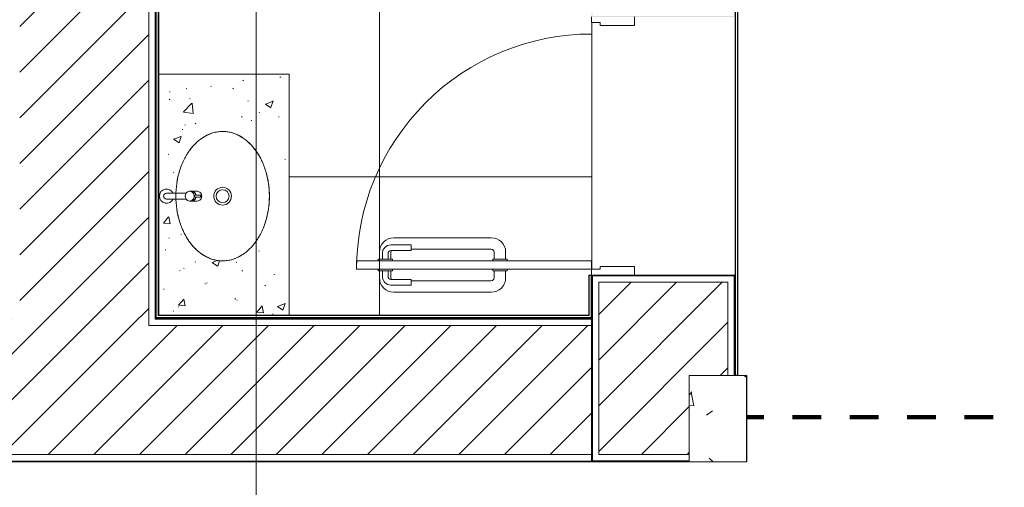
# Model space of a CAD drawing. Header units: metres. Extents: x 3 to 42.2, y -72.9 to -48.7.
# Tile 25 of 189: x 32.7 to 36.1, y -68.5 to -66.9. Entities that reach past the tile are written whole.
import ezdxf

# ---------------------------------------------------------------- set-up
doc = ezdxf.new("R2010")
doc.units = ezdxf.units.M
doc.linetypes.add('Traço', pattern=[0.006, 0.003, -0.003])
doc.linetypes.add('Traço_2_', pattern=[0.006, 0.003, -0.003])
doc.layers.add('A-AREA', color=4, linetype='Traço', lineweight=100, true_color=0x00ffff)
for name, color, linetype, lineweight in [('A-COLS', 7, 'Continuous', 18), ('A-DOOR', 7, 'Continuous', 18), ('A-FLOR', 7, 'Continuous', 18), ('A-FLOR-PATT', 7, 'Continuous', 18), ('A-WALL', 7, 'Continuous', 18), ('A-WALL-PATT', 7, 'Continuous', 18), ('G-ANNO-SYMB', 7, 'Continuous', 9), ('P-SANR-FIXT', 7, 'Continuous', 18), ('Q-CASE', 7, 'Continuous', 18), ('S-COLS', 7, 'Continuous', 18)]:
    doc.layers.add(name, color=color, linetype=linetype, lineweight=lineweight)
pattern_1 = [(50, (21.555, -62.929), (0.546555, -0.047815), [0.05715, -0.62865]), (355, (21.555, -62.929), (-0.105728, 0.573166), [0.04572, -0.50292]), (100.451, (21.601, -62.933), (0.440828, 0.525349), [0.04857, -0.53427]), (46.184, (21.555, -62.776), (0.813237, -0.12613), [0.08573, -0.94298]), (96.636, (21.623, -62.787), (0.71221, 0.742287), [0.07286, -0.80141]), (351.184, (21.555, -62.776), (0.712217, 0.742274), [0.06858, -0.75438]), (21, (21.631, -62.814), (0.454846, -0.306795), [0.05715, -0.62865]), (326, (21.631, -62.814), (0.185405, 0.55256), [0.04572, -0.50292]), (71.451, (21.669, -62.84), (0.64025, 0.245763), [0.04857, -0.53427]), (37.5, (21.555, -62.929), (0.009261, 0.2536672), [0.02515, -0.47168, 0.02515, -0.48539, -0.50482]), (37.5, (21.555, -62.929), (0.009261, 0.2536672), [-1.007, 0.02515, -0.47968]), (7.5, (21.555, -62.929), (0.200456, 0.300546), [0.02515, -0.26594, 0.02515, -0.46025, -0.1924]), (7.5, (21.555, -62.929), (0.200456, 0.300546), [-0.77648, 0.02515, -0.16726]), (327.5, (21.385, -62.929), (0.4067682, -0.0171882), [0.02515, -0.16535, 0.02515, -0.56921, -0.78867]), (327.5, (21.385, -62.929), (0.4067682, -0.0171882), [-0.78486, 0.02515, -0.76352]), (317.5, (21.309, -62.929), (0.444383, 0.0762794), [0.02515, -0.2225, 0.02515, -0.36957, -0.56007]), (317.5, (21.309, -62.929), (0.444383, 0.0762794), [-0.64237, 0.02515, -0.53492])]
pattern_2 = [(45, (21.555, -62.929), (-0.0795495, 0.0795495), [])]
pattern_3 = [(45, (21.555, -62.929), (-0.0795495, 0.0795495), []), (135, (21.555, -62.929), (-0.0795495, -0.0795495), [])]

# ---------------------------------------------------------------- blocks, each defined once
blk = doc.blocks.new('Concreto-Retangular-Coluna - 20 X 30-V44-1PAV')
at = {"layer": 'S-COLS', "true_color": 0xaaaaaa}
h = blk.add_hatch(dxfattribs=at)
h.set_pattern_fill('FP_23', color=253, style=0, pattern_type=2)
h.set_pattern_definition([(230, (13.552, -5.364), (-0.546555, 0.047815), [0.05715, -0.62865]), (175, (13.552, -5.364), (0.105728, -0.573166), [0.04572, -0.50292]), (280.451, (13.507, -5.36), (-0.440828, -0.52535), [0.04857, -0.53427]), (226.184, (13.552, -5.516), (-0.813237, 0.12613), [0.08572, -0.94297]), (276.636, (13.485, -5.506), (-0.71221, -0.742287), [0.07286, -0.80141]), (171.184, (13.552, -5.516), (-0.712217, -0.742274), [0.06858, -0.75438]), (201, (13.476, -5.478), (-0.454846, 0.306795), [0.05715, -0.62865]), (146, (13.476, -5.478), (-0.185405, -0.55256), [0.04572, -0.50292]), (251.451, (13.438, -5.453), (-0.64025, -0.245763), [0.04857, -0.53427]), (217.5, (13.552, -5.364), (-0.009261, -0.2536672), [0.02515, -0.47168, 0.02515, -0.48539, -0.50483]), (217.5, (13.552, -5.364), (-0.009261, -0.2536672), [-1.007, 0.02515, -0.47968]), (187.5, (13.552, -5.364), (-0.200456, -0.300546), [0.02515, -0.26594, 0.02515, -0.46025, -0.19241]), (187.5, (13.552, -5.364), (-0.200456, -0.300546), [-0.77648, 0.02515, -0.16726]), (147.5, (13.722, -5.364), (-0.4067682, 0.0171882), [0.02515, -0.16535, 0.02515, -0.56921, -0.78867]), (147.5, (13.722, -5.364), (-0.4067682, 0.0171882), [-0.78486, 0.02515, -0.76352]), (137.5, (13.798, -5.364), (-0.444383, -0.076279), [0.02515, -0.2225, 0.02515, -0.36957, -0.56007]), (137.5, (13.798, -5.364), (-0.444383, -0.076279), [-0.64237, 0.02515, -0.53492])])
h.paths.add_polyline_path([(0.1, 0.15), (-0.1, 0.15), (-0.1, -0.15), (0.1, -0.15)])
at = {"layer": 'S-COLS', "color": 253, "true_color": 0xaaaaaa}
for p, q in [((0.1, 0.15), (-0.1, 0.15)), ((-0.1, 0.15), (-0.1, -0.15)), ((0.1, -0.15), (0.1, 0.15)), ((-0.1, -0.15), (0.1, -0.15))]:
    blk.add_line(p, q, dxfattribs=at)
blk = doc.blocks.new('Porta banheiros - P4- BANHEIROS madeira-7688719-1PAV')
at = {"layer": 'A-DOOR', "color": 253, "true_color": 0xaaaaaa}
for p, q in [((-0.4, 1.07), (-0.43, 1.07)), ((-0.43, 1.07), (-0.43, 0.25)), ((-0.4, 0.25), (-0.4, 1.07)), ((-0.435, 0.99), (-0.46, 0.99)), ((-0.455, 0.98), (-0.435, 0.98)), ((-0.43, 0.995), (-0.435, 0.995)), ((-0.435, 0.995), (-0.435, 0.945)), ((-0.4, 0.995), (-0.395, 0.995)), ((-0.395, 0.995), (-0.395, 0.945)), ((-0.395, 0.99), (-0.37, 0.99)), ((-0.375, 0.98), (-0.395, 0.98)), ((-0.51, 0.94), (-0.51, 0.6)), ((-0.485, 0.88), (-0.485, 0.95)), ((-0.465, 0.95), (-0.465, 0.88)), ((-0.46, 0.95), (-0.435, 0.95)), ((-0.435, 0.96), (-0.455, 0.96)), ((-0.435, 0.945), (-0.43, 0.945)), ((-0.395, 0.945), (-0.4, 0.945)), ((-0.395, 0.96), (-0.375, 0.96)), ((-0.37, 0.95), (-0.395, 0.95)), ((-0.365, 0.95), (-0.365, 0.88)), ((-0.345, 0.88), (-0.345, 0.95)), ((-0.32, 0.94), (-0.32, 0.6)), ((-0.465, 0.88), (-0.485, 0.88)), ((-0.47, 0.6), (-0.47, 0.88)), ((-0.365, 0.88), (-0.345, 0.88)), ((-0.36, 0.6), (-0.36, 0.88)), ((-0.435, 0.59), (-0.46, 0.59)), ((-0.43, 0.595), (-0.435, 0.595)), ((-0.435, 0.595), (-0.435, 0.545)), ((-0.4, 0.595), (-0.395, 0.595)), ((-0.395, 0.595), (-0.395, 0.545)), ((-0.395, 0.59), (-0.37, 0.59)), ((-0.46, 0.55), (-0.435, 0.55)), ((-0.37, 0.55), (-0.395, 0.55)), ((-0.435, 0.545), (-0.43, 0.545)), ((-0.395, 0.545), (-0.4, 0.545)), ((-0.45, 0.25), (-0.43, 0.25)), ((-0.43, 0.25), (-0.4, 0.25)), ((-0.43, 0.25), (-0.43, 0.22)), ((0.43, 0.25), (0.45, 0.25)), ((0.43, 0.22), (0.43, 0.25)), ((-0.43, 0.22), (-0.42, 0.22)), ((-0.42, 0.22), (-0.42, 0.1)), ((0.42, 0.1), (0.42, 0.22)), ((0.42, 0.22), (0.43, 0.22)), ((-0.42, 0.1), (-0.45, 0.1)), ((0.45, 0.1), (0.42, 0.1))]:
    blk.add_line(p, q, dxfattribs=at)
for centre, radius, start, end in [((-0.43, 0.25), 0.82, 360, 90), ((-0.46, 0.94), 0.05, 90, 180), ((-0.455, 0.95), 0.03, 90, 180), ((-0.375, 0.95), 0.03, 0, 90), ((-0.37, 0.94), 0.05, 360, 90), ((-0.455, 0.95), 0.01, 90, 180), ((-0.46, 0.94), 0.01, 90, 120), ((-0.375, 0.95), 0.01, 0, 90), ((-0.37, 0.94), 0.01, 60, 90), ((-0.46, 0.6), 0.05, 180, 270), ((-0.46, 0.6), 0.01, 180, 270), ((-0.37, 0.6), 0.05, 270, 360), ((-0.37, 0.6), 0.01, 270, 360)]:
    blk.add_arc(centre, radius, start, end, dxfattribs=at)
blk = doc.blocks.new('Cuba Oval de Embutir - L_37_17_Branco Gelo GE17-599125-1PAV')
at = {"layer": 'P-SANR-FIXT'}
for radius in [0.031, 0.0225]:
    blk.add_circle((0.0002, 0), radius, dxfattribs=at)
for points, knots in [([(0.2255, 0), (0.2254, 0.0058), (0.2246, 0.0172), (0.2209, 0.034), (0.2158, 0.0478), (0.2106, 0.0586), (0.2061, 0.0664), (0.201, 0.0741), (0.1953, 0.0817), (0.1891, 0.089), (0.1825, 0.096), (0.1753, 0.1027), (0.1676, 0.1093), (0.1595, 0.1155), (0.1509, 0.1214), (0.142, 0.1269), (0.1326, 0.1321), (0.1228, 0.137), (0.1128, 0.1414), (0.1024, 0.1455), (0.0917, 0.1492), (0.0808, 0.1525), (0.0697, 0.1553), (0.0584, 0.1577), (0.0469, 0.1597), (0.0352, 0.1613), (0.0236, 0.1624), (0.0119, 0.1631), (0, 0.1633), (-0.0119, 0.1631), (-0.0231, 0.1624), (-0.0338, 0.1615), (-0.0474, 0.1597), (-0.0608, 0.1573), (-0.0739, 0.1543), (-0.0868, 0.1508), (-0.1026, 0.1456), (-0.1204, 0.1383), (-0.1346, 0.1311), (-0.1454, 0.1248), (-0.1556, 0.1183), (-0.1678, 0.1094), (-0.1787, 0.0997), (-0.1867, 0.0916), (-0.1941, 0.0832), (-0.2025, 0.0722), (-0.2107, 0.0586), (-0.2173, 0.0443), (-0.222, 0.0298), (-0.2248, 0.0151), (-0.2254, 0.0051), (-0.2255, 0)], [0, 0, 0, 0, 0.033333, 0.066667, 0.1, 0.116667, 0.133333, 0.15, 0.166667, 0.183333, 0.2, 0.216667, 0.233333, 0.25, 0.266667, 0.283333, 0.3, 0.316667, 0.333333, 0.35, 0.366667, 0.383333, 0.4, 0.416667, 0.433333, 0.45, 0.466667, 0.483333, 0.5, 0.516667, 0.533333, 0.547917, 0.5625, 0.591667, 0.60625, 0.620833, 0.65, 0.679167, 0.708333, 0.722917, 0.7375, 0.766667, 0.795833, 0.810417, 0.825, 0.854167, 0.883333, 0.9125, 0.941667, 0.970833, 1, 1, 1, 1]), ([(-0.2255, 0), (-0.2254, -0.0058), (-0.2246, -0.0172), (-0.2209, -0.034), (-0.2158, -0.0478), (-0.2106, -0.0586), (-0.2061, -0.0664), (-0.201, -0.0741), (-0.1953, -0.0817), (-0.1891, -0.089), (-0.1825, -0.096), (-0.1753, -0.1027), (-0.1676, -0.1093), (-0.1595, -0.1155), (-0.1509, -0.1214), (-0.142, -0.1269), (-0.1326, -0.1321), (-0.1228, -0.137), (-0.1128, -0.1414), (-0.1024, -0.1455), (-0.0917, -0.1492), (-0.0808, -0.1525), (-0.0697, -0.1553), (-0.0593, -0.1575), (-0.0526, -0.1587), (-0.0497, -0.1592)], [0, 0, 0, 0, 0.0333333, 0.0666667, 0.1, 0.1166667, 0.1333333, 0.15, 0.1666667, 0.1833333, 0.2, 0.2166667, 0.2333333, 0.25, 0.2666667, 0.2833333, 0.3, 0.3166667, 0.3333333, 0.35, 0.3666667, 0.3833333, 0.4, 0.4166667, 0.4292437, 0.4292437, 0.4292437, 0.4292437]), ([(0.0497, -0.1592), (0.0545, -0.1584), (0.0627, -0.1569), (0.0739, -0.1543), (0.0868, -0.1508), (0.1026, -0.1456), (0.1204, -0.1383), (0.1346, -0.1311), (0.1454, -0.1248), (0.1556, -0.1183), (0.1678, -0.1094), (0.1787, -0.0997), (0.1867, -0.0916), (0.1941, -0.0832), (0.2025, -0.0722), (0.2107, -0.0586), (0.2173, -0.0443), (0.222, -0.0298), (0.2248, -0.0151), (0.2254, -0.0051), (0.2255, 0)], [0.5707563, 0.5707563, 0.5707563, 0.5707563, 0.5916667, 0.60625, 0.6208333, 0.65, 0.6791667, 0.7083333, 0.7229167, 0.7375, 0.7666667, 0.7958333, 0.8104167, 0.825, 0.8541667, 0.8833333, 0.9125, 0.9416667, 0.9708333, 1, 1, 1, 1])]:
    blk.add_open_spline(points, degree=3, knots=knots, dxfattribs=at)
blk = doc.blocks.new('Deca_Torneira  Link_1197_C_LNK_Mesa Bica Baixa - 1197_C_LNK_Cromado CR10-2600860-1PAV')
at = {"layer": 'P-SANR-FIXT'}
for p, q in [((-0.0103, 0), (-0.0103, -0.0227)), ((-0.0103, -0.0227), (-0.0103, -0.0683)), ((0.0103, -0.0227), (0.0103, 0)), ((0.0103, -0.0683), (0.0103, -0.0227)), ((-0.017, -0.0805), (-0.017, -0.1069)), ((-0.0039, -0.099), (-0.0039, -0.1203)), ((0.0039, -0.099), (0.0039, -0.1203)), ((0.0039, -0.1203), (0.0039, -0.099)), ((0.017, -0.1069), (0.017, -0.0805))]:
    blk.add_line(p, q, dxfattribs=at)
for centre, radius, start, end in [((0, 0), 0.025, 294.3934, 245.6066), ((0, 0), 0.0103, 0, 180), ((-0.0011, -0.0813), 0.0159, 125.3319, 177.3319), ((0, -0.0833), 0.0182, 55.3766, 124.6234), ((0.0011, -0.0813), 0.0159, 2.6681, 54.6681), ((-0.0006, -0.0802), 0.0164, 182.1269, 272.1907), ((-0.0008, -0.0861), 0.0162, 182.1358, 258.6643), ((-0.001, -0.0867), 0.016, 181.4317, 259.3684), ((-0.0027, -0.0996), 0.00138, 113.8092, 156.1908), ((-0.0001, -0.1124), 0.0145, 89.5697, 102.4946), ((0.0006, -0.0802), 0.0164, 267.8093, 357.8731), ((0.0001, -0.1124), 0.0145, 77.5054, 90.4303), ((0.0027, -0.0996), 0.00138, 23.8092, 66.1908), ((0.0008, -0.0861), 0.0162, 281.3357, 357.8642), ((0.001, -0.0867), 0.016, 280.6316, 358.5683), ((-0.0008, -0.1065), 0.0162, 181.5617, 272.8763), ((-0.0029, -0.1205), 0.0011, 113.4708, 168.5292), ((-0.0027, -0.1199), 0.00128, 195.8533, 238.1467), ((-0.0003, -0.1151), 0.00669, 242.7222, 272.7549), ((0.0001, -0.1273), 0.0085, 90.5292, 113.4708), ((0.0008, -0.1065), 0.0162, 267.1237, 358.4383), ((-0.0001, -0.1273), 0.0085, 66.5292, 89.4708), ((0.0003, -0.1151), 0.00669, 267.2451, 297.2778), ((0.0029, -0.1205), 0.0011, 11.4708, 66.5292), ((0.0027, -0.1199), 0.00128, 301.8533, 344.1467)]:
    blk.add_arc(centre, radius, start, end, dxfattribs=at)
blk = doc.blocks.new('Cuba Oval de Embutir - L_37_17_Branco Gelo GE17-V68-1PAV')
at = {"layer": 'P-SANR-FIXT'}
for radius in [0.031, 0.031, 0.0225, 0.0225]:
    blk.add_circle((0.0002, 0), radius, dxfattribs=at)
for points, knots in [([(0.2255, 0), (0.2254, 0.0058), (0.2246, 0.0172), (0.2209, 0.034), (0.2158, 0.0478), (0.2106, 0.0586), (0.2061, 0.0664), (0.201, 0.0741), (0.1953, 0.0817), (0.1891, 0.089), (0.1825, 0.096), (0.1753, 0.1027), (0.1676, 0.1093), (0.1595, 0.1155), (0.1509, 0.1214), (0.142, 0.1269), (0.1326, 0.1321), (0.1228, 0.137), (0.1128, 0.1414), (0.1024, 0.1455), (0.0917, 0.1492), (0.0808, 0.1525), (0.0697, 0.1553), (0.0584, 0.1577), (0.0469, 0.1597), (0.0352, 0.1613), (0.0236, 0.1624), (0.0119, 0.1631), (0, 0.1633), (-0.0119, 0.1631), (-0.0231, 0.1624), (-0.0338, 0.1615), (-0.0474, 0.1597), (-0.0608, 0.1573), (-0.0739, 0.1543), (-0.0868, 0.1508), (-0.1026, 0.1456), (-0.1204, 0.1383), (-0.1346, 0.1311), (-0.1454, 0.1248), (-0.1556, 0.1183), (-0.1678, 0.1094), (-0.1787, 0.0997), (-0.1867, 0.0916), (-0.1941, 0.0832), (-0.2025, 0.0722), (-0.2107, 0.0586), (-0.2173, 0.0443), (-0.222, 0.0298), (-0.2248, 0.0151), (-0.2254, 0.0051), (-0.2255, 0)], [0, 0, 0, 0, 0.033333, 0.066667, 0.1, 0.116667, 0.133333, 0.15, 0.166667, 0.183333, 0.2, 0.216667, 0.233333, 0.25, 0.266667, 0.283333, 0.3, 0.316667, 0.333333, 0.35, 0.366667, 0.383333, 0.4, 0.416667, 0.433333, 0.45, 0.466667, 0.483333, 0.5, 0.516667, 0.533333, 0.547917, 0.5625, 0.591667, 0.60625, 0.620833, 0.65, 0.679167, 0.708333, 0.722917, 0.7375, 0.766667, 0.795833, 0.810417, 0.825, 0.854167, 0.883333, 0.9125, 0.941667, 0.970833, 1, 1, 1, 1]), ([(0.2255, 0), (0.2254, 0.0058), (0.2246, 0.0172), (0.2209, 0.034), (0.2158, 0.0478), (0.2106, 0.0586), (0.2061, 0.0664), (0.201, 0.0741), (0.1953, 0.0817), (0.1891, 0.089), (0.1825, 0.096), (0.1753, 0.1027), (0.1676, 0.1093), (0.1595, 0.1155), (0.1509, 0.1214), (0.142, 0.1269), (0.1326, 0.1321), (0.1228, 0.137), (0.1128, 0.1414), (0.1024, 0.1455), (0.0917, 0.1492), (0.0808, 0.1525), (0.0697, 0.1553), (0.0584, 0.1577), (0.0469, 0.1597), (0.0352, 0.1613), (0.0236, 0.1624), (0.0119, 0.1631), (0, 0.1633), (-0.0119, 0.1631), (-0.0231, 0.1624), (-0.0338, 0.1615), (-0.0474, 0.1597), (-0.0608, 0.1573), (-0.0739, 0.1543), (-0.0868, 0.1508), (-0.1026, 0.1456), (-0.1204, 0.1383), (-0.1346, 0.1311), (-0.1454, 0.1248), (-0.1556, 0.1183), (-0.1678, 0.1094), (-0.1787, 0.0997), (-0.1867, 0.0916), (-0.1941, 0.0832), (-0.2025, 0.0722), (-0.2107, 0.0586), (-0.2173, 0.0443), (-0.222, 0.0298), (-0.2248, 0.0151), (-0.2254, 0.0051), (-0.2255, 0)], [0, 0, 0, 0, 0.033333, 0.066667, 0.1, 0.116667, 0.133333, 0.15, 0.166667, 0.183333, 0.2, 0.216667, 0.233333, 0.25, 0.266667, 0.283333, 0.3, 0.316667, 0.333333, 0.35, 0.366667, 0.383333, 0.4, 0.416667, 0.433333, 0.45, 0.466667, 0.483333, 0.5, 0.516667, 0.533333, 0.547917, 0.5625, 0.591667, 0.60625, 0.620833, 0.65, 0.679167, 0.708333, 0.722917, 0.7375, 0.766667, 0.795833, 0.810417, 0.825, 0.854167, 0.883333, 0.9125, 0.941667, 0.970833, 1, 1, 1, 1]), ([(-0.2255, 0), (-0.2254, -0.0058), (-0.2246, -0.0172), (-0.2209, -0.034), (-0.2158, -0.0478), (-0.2106, -0.0586), (-0.2061, -0.0664), (-0.201, -0.0741), (-0.1953, -0.0817), (-0.1891, -0.089), (-0.1825, -0.096), (-0.1753, -0.1027), (-0.1676, -0.1093), (-0.1595, -0.1155), (-0.1509, -0.1214), (-0.142, -0.1269), (-0.1326, -0.1321), (-0.1228, -0.137), (-0.1128, -0.1414), (-0.1024, -0.1455), (-0.0917, -0.1492), (-0.0808, -0.1525), (-0.0697, -0.1553), (-0.0593, -0.1575), (-0.0526, -0.1587), (-0.0497, -0.1592)], [0, 0, 0, 0, 0.0333333, 0.0666667, 0.1, 0.1166667, 0.1333333, 0.15, 0.1666667, 0.1833333, 0.2, 0.2166667, 0.2333333, 0.25, 0.2666667, 0.2833333, 0.3, 0.3166667, 0.3333333, 0.35, 0.3666667, 0.3833333, 0.4, 0.4166667, 0.4292437, 0.4292437, 0.4292437, 0.4292437]), ([(-0.2255, 0), (-0.2254, -0.0058), (-0.2246, -0.0172), (-0.2209, -0.034), (-0.2158, -0.0478), (-0.2106, -0.0586), (-0.2061, -0.0664), (-0.201, -0.0741), (-0.1953, -0.0817), (-0.1891, -0.089), (-0.1825, -0.096), (-0.1753, -0.1027), (-0.1676, -0.1093), (-0.1595, -0.1155), (-0.1509, -0.1214), (-0.142, -0.1269), (-0.1326, -0.1321), (-0.1228, -0.137), (-0.1128, -0.1414), (-0.1024, -0.1455), (-0.0917, -0.1492), (-0.0808, -0.1525), (-0.0697, -0.1553), (-0.0593, -0.1575), (-0.0526, -0.1587), (-0.0497, -0.1592)], [0, 0, 0, 0, 0.0333333, 0.0666667, 0.1, 0.1166667, 0.1333333, 0.15, 0.1666667, 0.1833333, 0.2, 0.2166667, 0.2333333, 0.25, 0.2666667, 0.2833333, 0.3, 0.3166667, 0.3333333, 0.35, 0.3666667, 0.3833333, 0.4, 0.4166667, 0.4292437, 0.4292437, 0.4292437, 0.4292437]), ([(0.0497, -0.1592), (0.0545, -0.1584), (0.0627, -0.1569), (0.0739, -0.1543), (0.0868, -0.1508), (0.1026, -0.1456), (0.1204, -0.1383), (0.1346, -0.1311), (0.1454, -0.1248), (0.1556, -0.1183), (0.1678, -0.1094), (0.1787, -0.0997), (0.1867, -0.0916), (0.1941, -0.0832), (0.2025, -0.0722), (0.2107, -0.0586), (0.2173, -0.0443), (0.222, -0.0298), (0.2248, -0.0151), (0.2254, -0.0051), (0.2255, 0)], [0.5707563, 0.5707563, 0.5707563, 0.5707563, 0.5916667, 0.60625, 0.6208333, 0.65, 0.6791667, 0.7083333, 0.7229167, 0.7375, 0.7666667, 0.7958333, 0.8104167, 0.825, 0.8541667, 0.8833333, 0.9125, 0.9416667, 0.9708333, 1, 1, 1, 1]), ([(0.0497, -0.1592), (0.0545, -0.1584), (0.0627, -0.1569), (0.0739, -0.1543), (0.0868, -0.1508), (0.1026, -0.1456), (0.1204, -0.1383), (0.1346, -0.1311), (0.1454, -0.1248), (0.1556, -0.1183), (0.1678, -0.1094), (0.1787, -0.0997), (0.1867, -0.0916), (0.1941, -0.0832), (0.2025, -0.0722), (0.2107, -0.0586), (0.2173, -0.0443), (0.222, -0.0298), (0.2248, -0.0151), (0.2254, -0.0051), (0.2255, 0)], [0.5707563, 0.5707563, 0.5707563, 0.5707563, 0.5916667, 0.60625, 0.6208333, 0.65, 0.6791667, 0.7083333, 0.7229167, 0.7375, 0.7666667, 0.7958333, 0.8104167, 0.825, 0.8541667, 0.8833333, 0.9125, 0.9416667, 0.9708333, 1, 1, 1, 1])]:
    blk.add_open_spline(points, degree=3, knots=knots, dxfattribs=at)
blk = doc.blocks.new('Deca_Torneira  Link_1197_C_LNK_Mesa Bica Baixa - 1197_C_LNK_Cromado CR10-V69-1PAV')
at = {"layer": 'P-SANR-FIXT'}
for p, q in [((-0.0103, 0), (-0.0103, -0.0227)), ((-0.0103, 0), (-0.0103, -0.0227)), ((-0.0103, -0.0227), (-0.0103, -0.0683)), ((-0.0103, -0.0227), (-0.0103, -0.0683)), ((0.0103, -0.0227), (0.0103, 0)), ((0.0103, -0.0227), (0.0103, 0)), ((0.0103, -0.0683), (0.0103, -0.0227)), ((0.0103, -0.0683), (0.0103, -0.0227)), ((-0.017, -0.0805), (-0.017, -0.1069)), ((-0.017, -0.0805), (-0.017, -0.1069)), ((-0.0039, -0.099), (-0.0039, -0.1203)), ((-0.0039, -0.099), (-0.0039, -0.1203)), ((0.0039, -0.099), (0.0039, -0.1203)), ((0.0039, -0.1203), (0.0039, -0.099)), ((0.0039, -0.099), (0.0039, -0.1203)), ((0.0039, -0.1203), (0.0039, -0.099)), ((0.017, -0.1069), (0.017, -0.0805)), ((0.017, -0.1069), (0.017, -0.0805))]:
    blk.add_line(p, q, dxfattribs=at)
for centre, radius, start, end in [((0, 0), 0.025, 294.3934, 245.6066), ((0, 0), 0.025, 294.3934, 245.6066), ((0, 0), 0.0103, 0, 180), ((0, 0), 0.0103, 0, 180), ((-0.0011, -0.0813), 0.0159, 125.3319, 177.3319), ((-0.0011, -0.0813), 0.0159, 125.3319, 177.3319), ((0, -0.0833), 0.0182, 55.3766, 124.6234), ((0, -0.0833), 0.0182, 55.3766, 124.6234), ((0.0011, -0.0813), 0.0159, 2.6681, 54.6681), ((0.0011, -0.0813), 0.0159, 2.6681, 54.6681), ((-0.0006, -0.0802), 0.0164, 182.1269, 272.1907), ((-0.0006, -0.0802), 0.0164, 182.1269, 272.1907), ((-0.0008, -0.0861), 0.0162, 182.1358, 258.6643), ((-0.0008, -0.0861), 0.0162, 182.1358, 258.6643), ((-0.001, -0.0867), 0.016, 181.4317, 259.3684), ((-0.001, -0.0867), 0.016, 181.4317, 259.3684), ((-0.0027, -0.0996), 0.00138, 113.8092, 156.1908), ((-0.0027, -0.0996), 0.00138, 113.8092, 156.1908), ((-0.0001, -0.1124), 0.0145, 89.5697, 102.4946), ((-0.0001, -0.1124), 0.0145, 89.5697, 102.4946), ((0.0006, -0.0802), 0.0164, 267.8093, 357.8731), ((0.0006, -0.0802), 0.0164, 267.8093, 357.8731), ((0.0001, -0.1124), 0.0145, 77.5054, 90.4303), ((0.0001, -0.1124), 0.0145, 77.5054, 90.4303), ((0.0027, -0.0996), 0.00138, 23.8092, 66.1908), ((0.0027, -0.0996), 0.00138, 23.8092, 66.1908), ((0.0008, -0.0861), 0.0162, 281.3357, 357.8642), ((0.0008, -0.0861), 0.0162, 281.3357, 357.8642), ((0.001, -0.0867), 0.016, 280.6316, 358.5683), ((0.001, -0.0867), 0.016, 280.6316, 358.5683), ((-0.0008, -0.1065), 0.0162, 181.5617, 272.8763), ((-0.0008, -0.1065), 0.0162, 181.5617, 272.8763), ((-0.0029, -0.1205), 0.0011, 113.4708, 168.5292), ((-0.0029, -0.1205), 0.0011, 113.4708, 168.5292), ((-0.0027, -0.1199), 0.00128, 195.8533, 238.1467), ((-0.0027, -0.1199), 0.00128, 195.8533, 238.1467), ((-0.0003, -0.1151), 0.00669, 242.7222, 272.7549), ((-0.0003, -0.1151), 0.00669, 242.7222, 272.7549), ((0.0001, -0.1273), 0.0085, 90.5292, 113.4708), ((0.0001, -0.1273), 0.0085, 90.5292, 113.4708), ((0.0008, -0.1065), 0.0162, 267.1237, 358.4383), ((0.0008, -0.1065), 0.0162, 267.1237, 358.4383), ((-0.0001, -0.1273), 0.0085, 66.5292, 89.4708), ((-0.0001, -0.1273), 0.0085, 66.5292, 89.4708), ((0.0003, -0.1151), 0.00669, 267.2451, 297.2778), ((0.0003, -0.1151), 0.00669, 267.2451, 297.2778), ((0.0029, -0.1205), 0.0011, 11.4708, 66.5292), ((0.0029, -0.1205), 0.0011, 11.4708, 66.5292), ((0.0027, -0.1199), 0.00128, 301.8533, 344.1467), ((0.0027, -0.1199), 0.00128, 301.8533, 344.1467)]:
    blk.add_arc(centre, radius, start, end, dxfattribs=at)
blk = doc.blocks.new('4 GRE - ESCOLA DE CINEMA E AUDIOVISUAL CINE REX R07_rvt-1-1PAV')
at = {"layer": 'A-FLOR-PATT', "true_color": 0xcbcbcb}
h = blk.add_hatch(dxfattribs=at)
h.set_pattern_fill('FP_7', color=9, style=0, pattern_type=2)
h.set_pattern_definition([(270, (33.927, -66.65), (0.8, 5e-17), []), (0, (33.927, -66.65), (0, 0.8), [])])
h.paths.add_polyline_path([(33.1558, -67.9426), (34.6671, -67.9419), (34.6663, -67.9404), (34.6658, -67.9404), (34.6658, -67.9419), (34.6588, -67.9419), (34.6588, -67.9404), (34.6573, -67.9404), (34.6573, -67.9419), (33.1488, -67.9426)])
h.paths.add_polyline_path([(34.6573, -67.9334), (34.6588, -67.9334), (34.6573, -67.9319)])
h.paths.add_polyline_path([(34.6573, -65.0519), (34.6588, -65.0519), (34.6588, -65.0504)])
h.paths.add_polyline_path([(34.4448, -67.9319), (34.6573, -67.9319), (34.6573, -67.7919), (34.6588, -67.7934), (34.6588, -67.7919), (34.6671, -67.7919), (34.6671, -66.8919), (34.6588, -66.8919), (34.6588, -66.8904), (34.6573, -66.8919), (34.6573, -66.0945), (34.6562, -66.1035), (34.6527, -66.1119), (34.6472, -66.1191), (34.64, -66.1246), (34.6316, -66.1281), (34.6226, -66.1293), (34.5562, -66.1293), (34.5443, -66.128), (34.5331, -66.1241), (34.5229, -66.1177), (34.5144, -66.1094), (34.508, -66.0993), (34.504, -66.0881), (34.5014, -66.0735), (34.3106, -66.1141), (34.2862, -66.1178), (34.2218, -66.1195), (34.1579, -66.1105), (34.0964, -66.0911), (34.0813, -66.0821), (34.068, -66.0705), (34.0566, -66.0568), (34.0503, -66.0506), (34.0325, -66.0211), (34.0225, -65.9882), (34.0188, -65.9602), (34.0174, -65.9319), (34.0202, -65.8935), (34.0225, -65.8757), (34.0325, -65.8428), (34.0503, -65.8133), (34.0795, -65.7843), (34.0964, -65.7739), (34.1092, -65.7698), (34.1436, -65.7578), (34.1887, -65.7498), (34.1923, -65.7496), (34.2218, -65.7455), (34.2862, -65.7472), (34.2995, -65.7492), (34.3126, -65.75), (34.4604, -65.7826), (34.5015, -65.7915), (34.5048, -65.7736), (34.512, -65.7587), (34.5188, -65.75), (34.5299, -65.7417), (34.5427, -65.7365), (34.5564, -65.7348), (34.6226, -65.7348), (34.6316, -65.736), (34.64, -65.7394), (34.6472, -65.7449), (34.6527, -65.7521), (34.6562, -65.7605), (34.6573, -65.7695), (34.6573, -65.0519), (34.2994, -65.0519), (34.2994, -65.0608), (34.3134, -65.0608), (34.3134, -65.0628), (34.2894, -65.0718), (34.0844, -65.0718), (34.0604, -65.0628), (34.0604, -65.0608), (34.0744, -65.0608), (34.0744, -65.0519), (33.9669, -65.0519), (33.9797, -65.1406), (33.9823, -65.2403), (33.9734, -65.3396), (33.9529, -65.4372), (33.9212, -65.5317), (33.8788, -65.6219), (33.8262, -65.7066), (33.7641, -65.7846), (33.6933, -65.8548), (33.6148, -65.9163), (33.5298, -65.9683), (33.4392, -66.01), (33.3444, -66.0409), (33.2467, -66.0606), (33.1573, -66.068), (33.1573, -67.0919), (33.6127, -67.0919), (33.6127, -67.9319), (34.1366, -67.9319)])
h.paths.add_polyline_path([(33.4446, -67.3102), (33.4443, -67.3099), (33.4443, -67.31)])
h.paths.add_polyline_path([(33.4131, -67.2963), (33.4126, -67.2961), (33.4126, -67.2962)])
h.paths.add_polyline_path([(34.6658, -65.0519), (34.6671, -65.0519), (34.6671, -65.0504), (34.6658, -65.0504)])
at = {"layer": 'A-WALL-PATT', "true_color": 0xd4d4d4}
h = blk.add_hatch(dxfattribs=at)
h.set_pattern_fill('FP_1', color=254, style=0, pattern_type=2)
h.set_pattern_definition(pattern_1)
h.paths.add_polyline_path([(35.0073, -68.4419), (35.0073, -68.4394), (34.6696, -68.4394), (34.6696, -67.7944), (34.9171, -67.7944), (34.9171, -67.7919), (34.6671, -67.7919), (34.6671, -68.4419), (34.753, -68.4419)])
h.paths.add_polyline_path([(34.753, -66.8919), (34.9171, -66.8919), (34.9171, -66.8894), (34.6696, -66.8894), (34.6696, -65.0519), (34.6671, -65.0519), (34.6671, -66.8919)])
h.paths.add_polyline_path([(34.6671, -65.0434), (34.6696, -65.0434), (34.6696, -65.0394), (34.6671, -65.0394), (34.6671, -65.0419)])
h.paths.add_polyline_path([(34.6696, -64.7444), (34.6694, -64.2554), (34.6671, -64.2554), (34.6671, -64.7444)])
h.paths.add_polyline_path([(34.6696, -64.0554), (34.6696, -59.1352), (34.6671, -59.1352), (34.6671, -64.0554), (34.6693, -64.0554)])
h.paths.add_polyline_path([(34.6696, -58.0394), (34.6671, -58.0394), (34.6671, -58.0415)])
h.paths.add_polyline_path([(34.6671, -58.8352), (34.6696, -58.8352), (34.6696, -58.0394), (34.6671, -58.0419)])
h.paths.add_polyline_path([(34.6671, -57.744), (34.6696, -57.744), (34.6671, -57.7419)])
h.paths.add_polyline_path([(34.6696, -57.744), (34.6696, -54.839), (34.6671, -54.839), (34.6671, -57.7415)])
h.paths.add_polyline_path([(34.6696, -54.344), (34.6696, -54.2019), (34.6671, -54.2019), (34.6671, -54.344)])
h = blk.add_hatch(dxfattribs=at)
h.set_pattern_fill('FP_2', color=254, style=0, pattern_type=2)
h.set_pattern_definition(pattern_2)
h.paths.add_polyline_path([(34.6921, -68.4169), (35.0073, -68.4169), (35.0073, -68.1426), (35.1421, -68.1426), (35.1421, -67.8169), (34.6921, -67.8169), (34.6921, -68.0761)])
h.paths.add_polyline_path([(34.6921, -66.8669), (35.1421, -66.8669), (35.1421, -64.2554), (34.6921, -64.2554), (34.6921, -66.5312)])
h.paths.add_polyline_path([(34.6921, -64.0554), (35.1421, -64.0554), (35.1421, -59.1352), (34.6921, -59.1352), (34.6921, -61.1238)])
h.paths.add_polyline_path([(34.753, -58.8352), (35.1421, -58.8352), (35.1421, -57.7855), (34.9073, -57.7855), (34.9073, -57.5855), (35.1421, -57.5855), (35.1421, -54.2019), (34.6921, -54.2019), (34.6921, -58.8352)])
h = blk.add_hatch(dxfattribs=at)
h.set_pattern_fill('FP_1', color=254, style=0, pattern_type=2)
h.set_pattern_definition(pattern_1)
h.paths.add_polyline_path([(35.1659, -68.1426), (35.1671, -68.1426), (35.1671, -67.7919), (34.9171, -67.7919), (34.9171, -67.7944), (35.1646, -67.7944), (35.1646, -68.1426)])
h.paths.add_polyline_path([(35.1671, -66.8919), (35.1668, -64.2554), (35.1646, -64.2554), (35.1646, -66.8894), (34.9171, -66.8894), (34.9171, -66.8919)])
h.paths.add_polyline_path([(35.167, -64.0554), (35.1671, -64.0554), (35.1671, -63.9064), (35.1646, -63.9064), (35.1646, -64.0554)])
h.paths.add_polyline_path([(35.1646, -63.8979), (35.1671, -63.8979), (35.1671, -63.8939), (35.1646, -63.8939)])
h.paths.add_polyline_path([(35.1646, -63.7489), (35.1671, -63.7489), (35.1671, -63.7449), (35.1646, -63.7449)])
h.paths.add_polyline_path([(35.1671, -63.7364), (35.1665, -59.1352), (35.1646, -59.1352), (35.1646, -63.7364)])
h.paths.add_polyline_path([(35.1646, -58.8352), (35.1671, -58.8352), (35.167, -57.7855), (35.1646, -57.7855), (35.1646, -58.8063)])
h.paths.add_polyline_path([(35.1671, -57.5855), (35.1671, -57.584), (35.1646, -57.584), (35.1646, -57.5855)])
h.paths.add_polyline_path([(35.1646, -57.5755), (35.1671, -57.5755), (35.1671, -54.2019), (35.1646, -54.2019), (35.1646, -57.551)])
at = {"layer": 'A-WALL-PATT', "true_color": 0xaaaaaa}
h = blk.add_hatch(dxfattribs=at)
h.set_pattern_fill('FP_24', color=253, style=0, pattern_type=2)
h.set_pattern_definition(pattern_3)
h.paths.add_polyline_path([(34.6588, -67.7934), (34.6671, -67.7934), (34.6671, -67.7919), (34.6588, -67.7919)])
h.paths.add_polyline_path([(34.6588, -67.9334), (34.6588, -67.7934), (34.6573, -67.7919), (34.6573, -67.9319)])
h.paths.add_polyline_path([(34.6671, -66.8919), (34.6671, -66.8904), (34.6588, -66.8904), (34.6588, -66.8919)])
h.paths.add_polyline_path([(34.6573, -66.8919), (34.6588, -66.8904), (34.6588, -65.0519), (34.6573, -65.0519), (34.6573, -66.5312)])
h = blk.add_hatch(dxfattribs=at)
h.set_pattern_fill('FP_24', color=253, style=0, pattern_type=2)
h.set_pattern_definition(pattern_3)
h.paths.add_polyline_path([(34.6658, -67.9404), (34.6671, -67.9404), (34.6671, -67.7934), (34.6658, -67.7934), (34.6658, -67.883)])
h.paths.add_polyline_path([(34.6671, -66.8904), (34.6671, -65.0519), (34.6658, -65.0519), (34.6658, -66.8904)])
h = blk.add_hatch(dxfattribs=at)
h.set_pattern_fill('FP_24', color=253, style=0, pattern_type=2)
h.set_pattern_definition(pattern_3)
h.paths.add_polyline_path([(33.1558, -67.9334), (33.1573, -67.9319), (33.1573, -65.9319), (33.1558, -65.9319), (33.1558, -67.883)])
h.paths.add_polyline_path([(33.1558, -65.9304), (33.1573, -65.9304), (33.1573, -65.9234), (33.1558, -65.9234)])
at = {"layer": 'A-WALL-PATT', "true_color": 0xd4d4d4}
h = blk.add_hatch(dxfattribs=at)
h.set_pattern_fill('FP_2', color=254, style=0, pattern_type=2)
h.set_pattern_definition(pattern_2)
h.paths.add_polyline_path([(33.0578, -67.9676), (33.1223, -67.9676), (33.1223, -65.9319), (32.6723, -65.9319), (32.6723, -67.9676), (32.9448, -67.9676)])
h = blk.add_hatch(dxfattribs=at)
h.set_pattern_fill('FP_1', color=254, style=0, pattern_type=2)
h.set_pattern_definition(pattern_1)
h.paths.add_polyline_path([(33.1448, -67.9426), (33.1473, -67.9426), (33.1473, -65.9319), (33.1448, -65.9319), (33.1448, -67.883)])
at = {"layer": 'A-WALL-PATT', "true_color": 0xaaaaaa}
h = blk.add_hatch(dxfattribs=at)
h.set_pattern_fill('FP_24', color=253, style=0, pattern_type=2)
h.set_pattern_definition(pattern_3)
h.paths.add_polyline_path([(33.1488, -67.9404), (33.1488, -65.9319), (33.1473, -65.9319), (33.1473, -67.9404)])
at = {"layer": 'A-WALL-PATT', "true_color": 0xd4d4d4}
h = blk.add_hatch(dxfattribs=at)
h.set_pattern_fill('FP_1', color=254, style=0, pattern_type=2)
h.set_pattern_definition(pattern_1)
h.paths.add_polyline_path([(33.1448, -67.9451), (34.6673, -67.9451), (34.6673, -67.9426), (33.1448, -67.9426)])
h.paths.add_polyline_path([(32.2872, -67.9451), (32.6498, -67.9451), (32.6498, -67.9426), (14.7465, -67.9426), (14.7465, -67.9451), (29.8214, -67.9451)])
h.paths.add_polyline_path([(14.6015, -67.9451), (14.6015, -67.9426), (12.6591, -67.9426), (12.6591, -67.9451), (13.7937, -67.9451)])
h.paths.add_polyline_path([(12.3091, -67.9451), (12.3091, -67.9426), (11.7173, -67.9426), (11.7173, -67.9451)])
at = {"layer": 'A-WALL-PATT', "true_color": 0xaaaaaa}
h = blk.add_hatch(dxfattribs=at)
h.set_pattern_fill('FP_24', color=253, style=0, pattern_type=2)
h.set_pattern_definition(pattern_3)
h.paths.add_polyline_path([(34.6658, -67.9419), (34.6658, -67.9404), (34.6588, -67.9404), (34.6588, -67.9419)])
h.paths.add_polyline_path([(34.4448, -67.9419), (34.6573, -67.9419), (34.6573, -67.9404), (33.1573, -67.9404), (33.1573, -67.9419), (34.1366, -67.9419)])
h.paths.add_polyline_path([(33.1488, -67.9419), (33.1558, -67.9419), (33.1558, -67.9404), (33.1488, -67.9404)])
h = blk.add_hatch(dxfattribs=at)
h.set_pattern_fill('FP_24', color=253, style=0, pattern_type=2)
h.set_pattern_definition(pattern_3)
h.paths.add_polyline_path([(34.6573, -67.9334), (34.6573, -67.9319), (33.1573, -67.9319), (33.1573, -67.9334), (34.4448, -67.9334)])
at = {"layer": 'A-WALL-PATT', "true_color": 0xd4d4d4}
h = blk.add_hatch(dxfattribs=at)
h.set_pattern_fill('FP_2', color=254, style=0, pattern_type=2)
h.set_pattern_definition(pattern_2)
h.paths.add_polyline_path([(33.5201, -68.4176), (34.6673, -68.4176), (34.6673, -67.9676), (12.6588, -67.9676), (12.6342, -68.3623), (12.6466, -68.3623), (12.6466, -68.4176), (32.2872, -68.4176)])
h.paths.add_polyline_path([(12.3216, -68.4176), (12.3216, -68.3623), (12.334, -68.3623), (12.3091, -67.9676), (11.7173, -67.9676), (11.7173, -68.4176), (12.2526, -68.4176)])
h = blk.add_hatch(dxfattribs=at)
h.set_pattern_fill('FP_1', color=254, style=0, pattern_type=2)
h.set_pattern_definition(pattern_1)
h.paths.add_polyline_path([(34.6673, -68.4426), (34.6673, -68.4401), (12.6466, -68.4401), (12.6466, -68.4426), (33.5201, -68.4426)])
h.paths.add_polyline_path([(11.9444, -68.4426), (12.3216, -68.4426), (12.3216, -68.4401), (11.7173, -68.4401), (11.7173, -68.4426)])
at = {"layer": 'Q-CASE', "true_color": 0xd4d4d4}
h = blk.add_hatch(dxfattribs=at)
h.set_pattern_fill('FP_4', color=254, style=0, pattern_type=2)
h.set_pattern_definition([(50, (21.555, -62.929), (0.273274, -0.0239114), [0.02857, -0.31432]), (355, (21.555, -62.929), (-0.0528634, 0.286588), [0.02286, -0.25146]), (100.451, (21.578, -62.931), (0.220418, 0.2626804), [0.02429, -0.26714]), (46.184, (21.555, -62.853), (0.4066185, -0.0630575), [0.04286, -0.47149]), (96.636, (21.589, -62.858), (0.356107, 0.371139), [0.03643, -0.4007]), (351.184, (21.555, -62.853), (0.356108, 0.371137), [0.03429, -0.37719]), (21, (21.593, -62.872), (0.2274184, -0.1533992), [0.02858, -0.31433]), (326, (21.593, -62.872), (0.092705, 0.276284), [0.02286, -0.25146]), (71.451, (21.612, -62.884), (0.320132, 0.1228847), [0.02429, -0.26714]), (37.5, (21.555, -62.929), (0.0046375, 0.1268327), [0.00251, -0.2459, 0.00251, -0.25276, -0.25241]), (37.5, (21.555, -62.929), (0.0046375, 0.1268327), [-0.50368, 0.00251, -0.2499]), (7.5, (21.555, -62.929), (0.1002335, 0.1502687), [0.00251, -0.14303, 0.00251, -0.24018, -0.0962]), (7.5, (21.555, -62.929), (0.1002335, 0.1502687), [-0.38824, 0.00251, -0.09369]), (327.5, (21.47, -62.929), (0.2033841, -0.0085941), [0.00251, -0.09274, 0.00251, -0.29467, -0.39433]), (327.5, (21.47, -62.929), (0.2033841, -0.0085941), [-0.39243, 0.00251, -0.39182]), (317.5, (21.432, -62.929), (0.2221916, 0.0381397), [0.00251, -0.12131, 0.00251, -0.19484, -0.28003]), (317.5, (21.432, -62.929), (0.2221916, 0.0381397), [-0.32118, 0.00251, -0.27752])])
h.paths.add_polyline_path([(33.1488, -67.9419), (33.1482, -67.9404), (33.1473, -67.9404), (33.1473, -67.9419)])
h.paths.add_polyline_path([(33.1558, -67.9419), (33.1573, -67.9419), (33.1573, -67.9404), (33.1558, -67.9404)])
h.paths.add_polyline_path([(33.1558, -67.9334), (33.1573, -67.9334), (33.1573, -67.9319)])
h.paths.add_polyline_path([(33.1573, -67.9319), (33.6127, -67.9319), (33.6127, -67.0919), (33.1573, -67.0919), (33.1573, -67.9317)])
h.paths.add_polyline_path([(33.38, -67.7424), (33.3461, -67.7375), (33.3136, -67.7229), (33.2841, -67.6993), (33.2587, -67.6678), (33.2386, -67.6297), (33.2248, -67.5866), (33.2177, -67.5398), (33.2177, -67.5273), (33.2071, -67.5273), (33.2037, -67.5327), (33.199, -67.5372), (33.1902, -67.541), (33.1871, -67.5418), (33.1785, -67.541), (33.1745, -67.5399), (33.1689, -67.5366), (33.1644, -67.532), (33.1612, -67.5264), (33.1596, -67.5202), (33.1596, -67.5137), (33.1617, -67.5066), (33.1644, -67.5019), (33.1689, -67.4973), (33.1745, -67.494), (33.1807, -67.4922), (33.1902, -67.4929), (33.1934, -67.4936), (33.199, -67.4967), (33.2037, -67.5012), (33.2071, -67.5066), (33.2177, -67.5066), (33.2179, -67.4921), (33.2253, -67.4456), (33.2398, -67.402), (33.2605, -67.3638), (33.2863, -67.3327), (33.3157, -67.3099), (33.3474, -67.2961), (33.38, -67.2915), (33.4139, -67.2964), (33.4464, -67.311), (33.476, -67.3345), (33.5013, -67.3661), (33.5214, -67.4042), (33.5353, -67.4473), (33.5423, -67.4934), (33.5422, -67.5418), (33.5347, -67.5883), (33.5201, -67.632), (33.4995, -67.67), (33.4737, -67.7011), (33.4443, -67.724), (33.4126, -67.7378)])
at = {"layer": 'A-AREA', "color": 131, "linetype": 'Traço_2_', "true_color": 0xaaffff}
blk.add_line((36.4671, -68.2878), (35.2086, -68.2878), dxfattribs=at)
at = {"layer": 'A-FLOR', "color": 253, "true_color": 0xaaaaaa}
for p, q in [((34.6673, -67.7719), (34.6673, -66.9119)), ((35.0073, -68.4426), (34.6673, -68.4426))]:
    blk.add_line(p, q, dxfattribs=at)
at = {"layer": 'A-WALL', "color": 253, "true_color": 0xaaaaaa}
for p, q in [((35.1671, -65.4555), (35.1671, -68.1426)), ((35.1686, -65.457), (35.1686, -68.1411)), ((35.1756, -65.464), (35.1756, -68.1411)), ((35.1771, -68.1426), (35.1771, -65.4655)), ((33.1223, -65.9319), (33.1223, -67.9426)), ((33.1448, -65.9319), (33.1448, -67.9426)), ((33.1473, -67.9426), (33.1473, -65.9319)), ((33.1473, -65.9319), (33.1473, -67.9419)), ((33.1488, -67.9404), (33.1488, -65.9319)), ((33.1558, -67.9334), (33.1558, -65.9319)), ((33.1573, -67.9319), (33.1573, -65.9319)), ((34.6573, -67.7919), (34.6573, -67.9319)), ((34.6588, -67.7919), (34.6573, -67.7919)), ((34.6671, -67.7919), (34.6588, -67.7919)), ((34.6588, -67.9334), (34.6588, -67.7934)), ((34.6588, -67.7934), (34.6671, -67.7934)), ((34.6658, -67.7919), (34.6658, -67.7934)), ((34.6658, -67.9404), (34.6658, -67.7934)), ((35.1671, -67.7919), (34.6671, -67.7919)), ((34.6671, -67.7919), (34.6671, -67.7934)), ((34.6671, -67.7934), (34.6671, -67.7919)), ((34.6671, -67.7934), (34.6671, -67.7919)), ((34.6671, -67.7934), (34.6671, -67.9419)), ((34.6671, -67.9404), (34.6671, -67.7934)), ((34.6696, -67.7944), (34.6696, -68.4394)), ((34.6921, -67.7944), (34.6696, -67.7944)), ((34.9171, -67.7944), (34.6921, -67.7944)), ((34.6921, -67.8169), (34.6921, -68.4169)), ((34.9171, -67.8169), (34.6921, -67.8169)), ((35.1421, -67.7944), (34.9171, -67.7944)), ((35.1421, -67.8169), (34.9171, -67.8169)), ((35.1646, -67.7944), (35.1421, -67.7944)), ((35.1421, -68.1426), (35.1421, -67.8169)), ((35.1646, -68.1426), (35.1646, -67.7944)), ((35.1671, -68.1426), (35.1671, -67.7919)), ((33.1223, -67.9426), (33.1223, -67.9451)), ((33.1223, -67.9451), (33.1223, -67.9676)), ((33.1448, -67.9426), (33.1448, -67.9451)), ((34.6673, -67.9451), (33.1448, -67.9451)), ((33.1488, -67.9404), (33.1473, -67.9404)), ((33.1473, -67.9404), (33.1473, -67.9419)), ((33.1473, -67.9419), (33.1573, -67.9419)), ((33.1473, -67.9419), (33.1488, -67.9419)), ((34.6673, -67.9426), (33.1473, -67.9426)), ((33.1488, -67.9419), (33.1488, -67.9404)), ((33.1558, -67.9404), (33.1488, -67.9404)), ((33.1573, -67.9334), (33.1558, -67.9334)), ((33.1573, -67.9404), (33.1558, -67.9404)), ((33.1558, -67.9419), (33.1558, -67.9404)), ((33.1558, -67.9419), (33.1573, -67.9419)), ((34.6573, -67.9319), (33.1573, -67.9319)), ((34.6573, -67.9334), (33.1573, -67.9334)), ((34.6573, -67.9404), (33.1573, -67.9404)), ((33.1573, -67.9419), (34.6573, -67.9419)), ((34.6588, -67.9334), (34.6573, -67.9334)), ((34.6588, -67.9404), (34.6573, -67.9404)), ((34.6573, -67.9419), (34.6671, -67.9419)), ((34.6573, -67.9419), (34.6588, -67.9419)), ((34.6658, -67.9404), (34.6588, -67.9404)), ((34.6588, -67.9404), (34.6588, -67.9419)), ((34.6658, -67.9404), (34.6658, -67.9419)), ((34.6671, -67.9404), (34.6658, -67.9404)), ((34.6658, -67.9419), (34.6671, -67.9419)), ((34.6671, -67.9419), (34.6671, -67.9404)), ((34.6671, -67.9419), (34.6671, -67.9404)), ((34.6671, -67.9419), (34.6671, -68.4419)), ((34.6673, -68.4426), (34.6673, -67.9426)), ((34.6673, -67.9676), (33.1223, -67.9676)), ((35.1686, -68.1411), (35.1756, -68.1411)), ((35.1756, -68.1411), (35.1756, -68.1426)), ((35.1756, -68.1411), (35.1771, -68.1411)), ((34.6673, -68.4176), (11.7173, -68.4176)), ((35.0073, -68.4169), (34.6921, -68.4169)), ((34.6673, -68.4401), (11.7173, -68.4401)), ((11.7173, -68.4426), (34.6673, -68.4426)), ((34.6671, -68.4419), (34.6696, -68.4419)), ((34.6696, -68.4394), (34.6921, -68.4394)), ((34.6696, -68.4419), (35.0073, -68.4419)), ((34.6921, -68.4394), (35.0073, -68.4394))]:
    blk.add_line(p, q, dxfattribs=at)
at = {"layer": 'Q-CASE', "color": 253, "true_color": 0xaaaaaa}
for p, q in [((33.6127, -67.0919), (33.1573, -67.0919)), ((33.6127, -67.9319), (33.6127, -67.0919)), ((33.1473, -67.9419), (33.1488, -67.9419)), ((33.1558, -67.9419), (33.1573, -67.9419))]:
    blk.add_line(p, q, dxfattribs=at)
for points, knots in [([(33.38, -67.7424), (33.3595, -67.7424), (33.3287, -67.7343), (33.2911, -67.7073), (33.2658, -67.6796), (33.2448, -67.6452), (33.2289, -67.6055), (33.2191, -67.5622), (33.2158, -67.5169), (33.2191, -67.4717), (33.2289, -67.4283), (33.2448, -67.3887), (33.2658, -67.3543), (33.2911, -67.3265), (33.3287, -67.2996), (33.3595, -67.2915), (33.38, -67.2915)], [-3.141593, -3.141593, -3.141593, -3.141593, -2.748894, -2.552544, -2.356194, -2.159845, -1.963495, -1.767146, -1.570796, -1.374447, -1.178097, -0.981748, -0.785398, -0.589049, -0.392699, 0, 0, 0, 0]), ([(33.38, -67.2915), (33.4005, -67.2915), (33.4313, -67.2996), (33.4689, -67.3265), (33.4942, -67.3543), (33.5152, -67.3887), (33.5311, -67.4283), (33.5409, -67.4717), (33.5442, -67.5169), (33.5409, -67.5622), (33.5311, -67.6055), (33.5152, -67.6452), (33.4942, -67.6796), (33.4689, -67.7073), (33.4313, -67.7343), (33.4005, -67.7424), (33.38, -67.7424)], [0, 0, 0, 0, 0.392699, 0.589049, 0.785398, 0.981748, 1.178097, 1.374447, 1.570796, 1.767146, 1.963495, 2.159845, 2.356194, 2.552544, 2.748894, 3.141593, 3.141593, 3.141593, 3.141593])]:
    blk.add_open_spline(points, degree=3, knots=knots, dxfattribs=at)
at = {"layer": 'A-DOOR', "color": 253, "lineweight": 18, "true_color": 0xaaaaaa, "rotation": 89.99999999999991}
blk.add_blockref('Porta banheiros - P4- BANHEIROS madeira-7688719-1PAV', (34.9171, -67.3419), dxfattribs=at)
blk.add_blockref('Porta banheiros - P4- BANHEIROS madeira-7688719-1PAV', (34.9171, -67.3419), dxfattribs=at)
at = {"layer": 'P-SANR-FIXT', "lineweight": 18}
for name, p, rotation in [('Cuba Oval de Embutir - L_37_17_Branco Gelo GE17-599125-1PAV', (33.38, -67.5169), 269.9999999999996), ('Cuba Oval de Embutir - L_37_17_Branco Gelo GE17-V68-1PAV', (33.38, -67.5169), 269.9999999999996), ('Deca_Torneira  Link_1197_C_LNK_Mesa Bica Baixa - 1197_C_LNK_Cromado CR10-2600860-1PAV', (33.1844, -67.5169), 89.9999999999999), ('Deca_Torneira  Link_1197_C_LNK_Mesa Bica Baixa - 1197_C_LNK_Cromado CR10-V69-1PAV', (33.1844, -67.5169), 89.9999999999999)]:
    blk.add_blockref(name, p, dxfattribs=dict(at, rotation=rotation))
at = {"layer": 'S-COLS', "color": 253, "lineweight": 18, "true_color": 0xaaaaaa, "rotation": 180}
blk.add_blockref('Concreto-Retangular-Coluna - 20 X 30-V44-1PAV', (35.1073, -68.2926), dxfattribs=at)
blk = doc.blocks.new('Family - L119-298969-1PAV')
at = {"layer": 'A-FLOR', "color": 253, "true_color": 0xaaaaaa}
blk.add_line((2.8694, 1.6005), (3.2093, 1.6005), dxfattribs=at)
blk = doc.blocks.new('Family - P47-299894-1PAV')
at = {"layer": 'S-COLS', "color": 253, "true_color": 0xaaaaaa}
for p, q in [((0.1, 0.15), (-0.1, 0.15)), ((0.1, -0.15), (0.1, 0.15)), ((0.0987, -0.15), (0.1, -0.15))]:
    blk.add_line(p, q, dxfattribs=at)
blk = doc.blocks.new('Family - P47-301566-1PAV')
at = {"layer": 'S-COLS', "color": 253, "true_color": 0xaaaaaa}
for p, q in [((0.1, 0.15), (-0.1, 0.15)), ((0.1, -0.15), (0.1, 0.15)), ((0.0987, -0.15), (0.1, -0.15))]:
    blk.add_line(p, q, dxfattribs=at)
blk = doc.blocks.new('ESTRUTURAL CINE REX _011_IFC-1-1PAV')
at = {"layer": 'A-COLS', "color": 253, "lineweight": 18, "true_color": 0xaaaaaa}
blk.add_blockref('Family - P47-301566-1PAV', (35.1086, -68.292), dxfattribs=at)
at = {"layer": 'A-FLOR', "color": 253, "lineweight": 18, "true_color": 0xaaaaaa}
blk.add_blockref('Family - L119-298969-1PAV', (31.798, -70.0426), dxfattribs=at)
at = {"layer": 'S-COLS', "color": 253, "lineweight": 18, "true_color": 0xaaaaaa}
blk.add_blockref('Family - P47-299894-1PAV', (35.1086, -68.292), dxfattribs=at)

msp = doc.modelspace()

# ---------------------------------------------------------------- linework, layer by layer
at = {"layer": 'G-ANNO-SYMB'}
msp.add_line((33.497, -49.9323), (33.497, -72.5008), dxfattribs=at)

# ---------------------------------------------------------------- block references
at = {"lineweight": 5}
for name in ['4 GRE - ESCOLA DE CINEMA E AUDIOVISUAL CINE REX R07_rvt-1-1PAV', 'ESTRUTURAL CINE REX _011_IFC-1-1PAV']:
    msp.add_blockref(name, (0, 0), dxfattribs=at)

doc.saveas('drawing.dxf')
